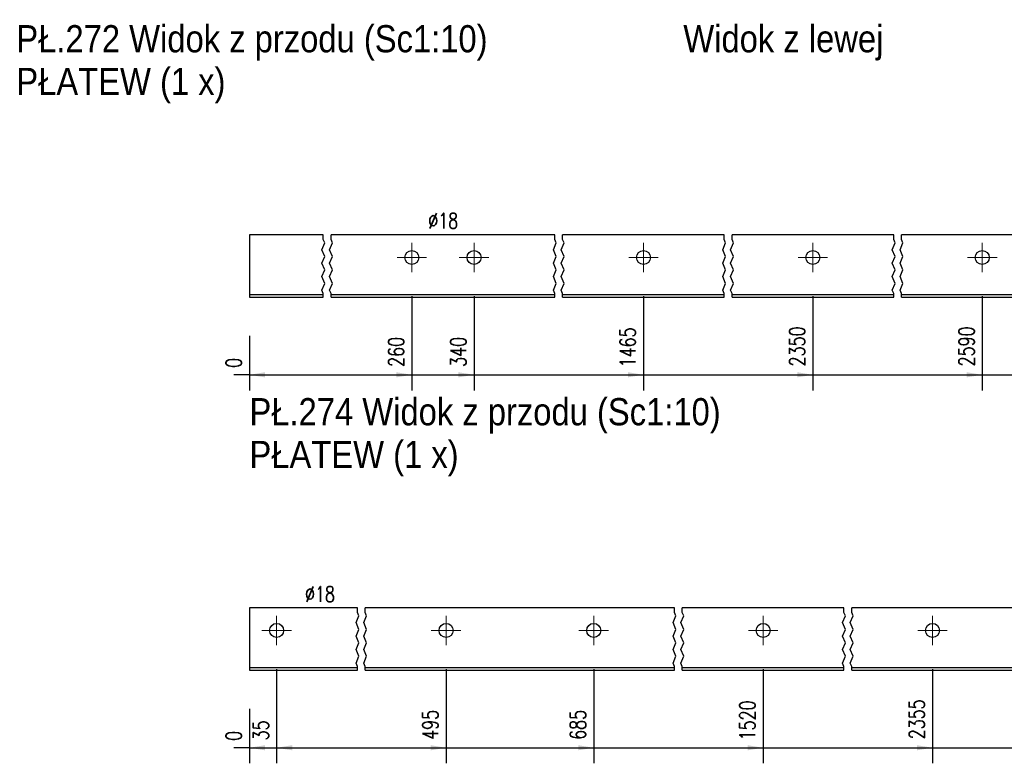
# Model space of a CAD drawing. Header units: millimetres. Extents: x -134 to 978, y 9358 to 10027.
# Tile 23 of 44: x 177 to 303, y 9798 to 9894. Entities that reach past the tile are written whole.
import ezdxf

# ---------------------------------------------------------------- set-up
doc = ezdxf.new("R2010")
doc.units = ezdxf.units.MM
doc.header["$LTSCALE"] = 10
doc.linetypes.add('MITTE', pattern=[2, 1.25, -0.25, 0.25, -0.25])
doc.layers.get('Defpoints').update_dxf_attribs({"color": 1})
for name, color, linetype, lineweight in [('PS_Bolt', 4, 'Continuous', 13), ('PS_DIM', 4, 'Continuous', 13), ('PS_Mid', 5, 'MITTE', 15), ('PS_Shape', 161, 'Continuous', 30), ('PS_SOLID', 7, 'Continuous', 30), ('PS_TEXT', 3, 'Continuous', 18)]:
    doc.layers.add(name, color=color, linetype=linetype, lineweight=lineweight)
doc.styles.add('gil', font='txt', dxfattribs={"width": 0.9})
doc.styles.add('simplex', font='simplex.shx', dxfattribs={"width": 0.75})
doc.dimstyles.new('1_10_GŁ_DS1-LS10', dxfattribs={"dimtxt": 2, "dimasz": 2, "dimexe": 2, "dimexo": 5, "dimgap": 1, "dimtad": 1, "dimjust": 4, "dimdec": 0, "dimlfac": 10, "dimtxsty": 'simplex', "dimblk1": 'NONE', "dimsah": 1, "dimcen": 2, "dimclrd": 256, "dimclre": 256, "dimclrt": 3, "dimadec": 1, "dimazin": 0, "dimtfac": 1, "dimtdec": 0, "dimtmove": 2, "dimatfit": 3, "dimfxl": 1, "dimarcsym": 0})

# ---------------------------------------------------------------- blocks, each defined once
blk = doc.blocks.new('*D172')
at = {"layer": 'Defpoints', "color": 0, "transparency": 16777216}
for p in [(206.3, 9858.44), (206.3, 9858.44), (206.3, 9848.44)]:
    blk.add_point(p, dxfattribs=at)
at = {"layer": 'PS_DIM', "lineweight": -2, "transparency": 16777216}
for p, q in [((206.3, 9853.44), (206.3, 9846.44)), ((206.3, 9853.44), (206.3, 9846.44)), ((206.3, 9848.44), (204.3, 9848.44)), ((206.3, 9848.44), (206.3, 9848.44)), ((208.3, 9848.44), (210.3, 9848.44))]:
    blk.add_line(p, q, dxfattribs=at)
at = {"layer": 'PS_DIM', "transparency": 16777216}
blk.add_solid([(208.3, 9848.77), (208.3, 9848.11), (206.3, 9848.44)], dxfattribs=at)
at = {"layer": 'PS_DIM', "color": 3, "transparency": 16777216, "insert": (204.28, 9849.96), "char_height": 2, "attachment_point": 5, "rotation": 90, "style": 'simplex'}
blk.add_mtext('0', dxfattribs=at)
blk = doc.blocks.new('_None')
blk = doc.blocks.new('*D173')
at = {"layer": 'Defpoints', "color": 0, "transparency": 16777216}
for p in [(227.2, 9863.54), (206.3, 9858.44), (227.2, 9848.44)]:
    blk.add_point(p, dxfattribs=at)
at = {"layer": 'PS_DIM', "lineweight": -2, "transparency": 16777216}
for p, q in [((227.2, 9858.54), (227.2, 9846.44)), ((206.3, 9853.44), (206.3, 9846.44)), ((206.3, 9848.44), (225.2, 9848.44))]:
    blk.add_line(p, q, dxfattribs=at)
at = {"layer": 'PS_DIM', "transparency": 16777216}
blk.add_solid([(225.2, 9848.77), (225.2, 9848.11), (227.2, 9848.44)], dxfattribs=at)
at = {"layer": 'PS_DIM', "color": 3, "transparency": 16777216, "insert": (225.18, 9851.39), "char_height": 2, "attachment_point": 5, "rotation": 90, "style": 'simplex'}
blk.add_mtext('260', dxfattribs=at)
blk = doc.blocks.new('*D174')
at = {"layer": 'Defpoints', "color": 0, "transparency": 16777216}
for p in [(235.2, 9863.54), (206.3, 9858.44), (235.2, 9848.44)]:
    blk.add_point(p, dxfattribs=at)
at = {"layer": 'PS_DIM', "lineweight": -2, "transparency": 16777216}
for p, q in [((235.2, 9858.54), (235.2, 9846.44)), ((206.3, 9853.44), (206.3, 9846.44)), ((206.3, 9848.44), (233.2, 9848.44))]:
    blk.add_line(p, q, dxfattribs=at)
at = {"layer": 'PS_DIM', "transparency": 16777216}
blk.add_solid([(233.2, 9848.77), (233.2, 9848.11), (235.2, 9848.44)], dxfattribs=at)
at = {"layer": 'PS_DIM', "color": 3, "transparency": 16777216, "insert": (233.18, 9851.39), "char_height": 2, "attachment_point": 5, "rotation": 90, "style": 'simplex'}
blk.add_mtext('340', dxfattribs=at)
blk = doc.blocks.new('*D175')
at = {"layer": 'Defpoints', "color": 0, "transparency": 16777216}
for p in [(257, 9863.54), (206.3, 9858.44), (257, 9848.44)]:
    blk.add_point(p, dxfattribs=at)
at = {"layer": 'PS_DIM', "lineweight": -2, "transparency": 16777216}
for p, q in [((257, 9858.54), (257, 9846.44)), ((206.3, 9853.44), (206.3, 9846.44)), ((206.3, 9848.44), (255, 9848.44))]:
    blk.add_line(p, q, dxfattribs=at)
at = {"layer": 'PS_DIM', "transparency": 16777216}
blk.add_solid([(255, 9848.77), (255, 9848.11), (257, 9848.44)], dxfattribs=at)
at = {"layer": 'PS_DIM', "color": 3, "transparency": 16777216, "insert": (254.98, 9851.96), "char_height": 2, "attachment_point": 5, "rotation": 90, "style": 'simplex'}
blk.add_mtext('1465', dxfattribs=at)
blk = doc.blocks.new('*D176')
at = {"layer": 'Defpoints', "color": 0, "transparency": 16777216}
for p in [(278.8, 9863.54), (206.3, 9858.44), (278.8, 9848.44)]:
    blk.add_point(p, dxfattribs=at)
at = {"layer": 'PS_DIM', "lineweight": -2, "transparency": 16777216}
for p, q in [((278.8, 9858.54), (278.8, 9846.44)), ((206.3, 9853.44), (206.3, 9846.44)), ((206.3, 9848.44), (276.8, 9848.44))]:
    blk.add_line(p, q, dxfattribs=at)
at = {"layer": 'PS_DIM', "transparency": 16777216}
blk.add_solid([(276.8, 9848.77), (276.8, 9848.11), (278.8, 9848.44)], dxfattribs=at)
at = {"layer": 'PS_DIM', "color": 3, "transparency": 16777216, "insert": (276.78, 9852.1), "char_height": 2, "attachment_point": 5, "rotation": 90, "style": 'simplex'}
blk.add_mtext('2350', dxfattribs=at)
blk = doc.blocks.new('*D177')
at = {"layer": 'Defpoints', "color": 0, "transparency": 16777216}
for p in [(300.6, 9863.54), (206.3, 9858.44), (300.6, 9848.44)]:
    blk.add_point(p, dxfattribs=at)
at = {"layer": 'PS_DIM', "lineweight": -2, "transparency": 16777216}
for p, q in [((300.6, 9858.54), (300.6, 9846.44)), ((206.3, 9853.44), (206.3, 9846.44)), ((206.3, 9848.44), (298.6, 9848.44))]:
    blk.add_line(p, q, dxfattribs=at)
at = {"layer": 'PS_DIM', "transparency": 16777216}
blk.add_solid([(298.6, 9848.77), (298.6, 9848.11), (300.6, 9848.44)], dxfattribs=at)
at = {"layer": 'PS_DIM', "color": 3, "transparency": 16777216, "insert": (298.58, 9852.1), "char_height": 2, "attachment_point": 5, "rotation": 90, "style": 'simplex'}
blk.add_mtext('2590', dxfattribs=at)
blk = doc.blocks.new('*D178')
at = {"layer": 'Defpoints', "color": 0, "transparency": 16777216}
for p in [(322.4, 9863.54), (206.3, 9858.44), (322.4, 9848.44)]:
    blk.add_point(p, dxfattribs=at)
at = {"layer": 'PS_DIM', "lineweight": -2, "transparency": 16777216}
for p, q in [((322.4, 9858.54), (322.4, 9846.44)), ((206.3, 9853.44), (206.3, 9846.44)), ((206.3, 9848.44), (320.4, 9848.44))]:
    blk.add_line(p, q, dxfattribs=at)
at = {"layer": 'PS_DIM', "transparency": 16777216}
blk.add_solid([(320.4, 9848.77), (320.4, 9848.11), (322.4, 9848.44)], dxfattribs=at)
at = {"layer": 'PS_DIM', "color": 3, "transparency": 16777216, "insert": (320.38, 9851.96), "char_height": 2, "attachment_point": 5, "rotation": 90, "style": 'simplex'}
blk.add_mtext('3510', dxfattribs=at)
blk = doc.blocks.new('*D179')
at = {"layer": 'Defpoints', "color": 0, "transparency": 16777216}
for p in [(344.2, 9863.54), (206.3, 9858.44), (344.2, 9848.44)]:
    blk.add_point(p, dxfattribs=at)
at = {"layer": 'PS_DIM', "lineweight": -2, "transparency": 16777216}
for p, q in [((344.2, 9858.54), (344.2, 9846.44)), ((206.3, 9853.44), (206.3, 9846.44)), ((206.3, 9848.44), (342.2, 9848.44))]:
    blk.add_line(p, q, dxfattribs=at)
at = {"layer": 'PS_DIM', "transparency": 16777216}
blk.add_solid([(342.2, 9848.77), (342.2, 9848.11), (344.2, 9848.44)], dxfattribs=at)
at = {"layer": 'PS_DIM', "color": 3, "transparency": 16777216, "insert": (342.18, 9852.1), "char_height": 2, "attachment_point": 5, "rotation": 90, "style": 'simplex'}
blk.add_mtext('4260', dxfattribs=at)
blk = doc.blocks.new('*D180')
at = {"layer": 'Defpoints', "color": 0, "transparency": 16777216}
for p in [(366, 9863.54), (206.3, 9858.44), (366, 9848.44)]:
    blk.add_point(p, dxfattribs=at)
at = {"layer": 'PS_DIM', "lineweight": -2, "transparency": 16777216}
for p, q in [((366, 9858.54), (366, 9846.44)), ((206.3, 9853.44), (206.3, 9846.44)), ((206.3, 9848.44), (364, 9848.44))]:
    blk.add_line(p, q, dxfattribs=at)
at = {"layer": 'PS_DIM', "transparency": 16777216}
blk.add_solid([(364, 9848.77), (364, 9848.11), (366, 9848.44)], dxfattribs=at)
at = {"layer": 'PS_DIM', "color": 3, "transparency": 16777216, "insert": (363.98, 9851.96), "char_height": 2, "attachment_point": 5, "rotation": 90, "style": 'simplex'}
blk.add_mtext('4910', dxfattribs=at)
blk = doc.blocks.new('*D181')
at = {"layer": 'Defpoints', "color": 0, "transparency": 16777216}
for p in [(206.3, 9858.44), (369.5, 9858.44), (369.5, 9848.44)]:
    blk.add_point(p, dxfattribs=at)
at = {"layer": 'PS_DIM', "lineweight": -2, "transparency": 16777216}
for p, q in [((206.3, 9853.44), (206.3, 9846.44)), ((369.5, 9853.44), (369.5, 9846.44)), ((206.3, 9848.44), (367.5, 9848.44))]:
    blk.add_line(p, q, dxfattribs=at)
at = {"layer": 'PS_DIM', "transparency": 16777216}
blk.add_solid([(367.5, 9848.77), (367.5, 9848.11), (369.5, 9848.44)], dxfattribs=at)
at = {"layer": 'PS_DIM', "color": 3, "transparency": 16777216, "insert": (367.48, 9852.1), "char_height": 2, "attachment_point": 5, "rotation": 90, "style": 'simplex'}
blk.add_mtext('4945', dxfattribs=at)
blk = doc.blocks.new('*D186')
at = {"layer": 'Defpoints', "color": 0, "transparency": 16777216}
for p in [(206.3, 9810.44), (206.3, 9810.44), (206.3, 9800.44)]:
    blk.add_point(p, dxfattribs=at)
at = {"layer": 'PS_DIM', "lineweight": -2, "transparency": 16777216}
for p, q in [((206.3, 9805.44), (206.3, 9798.44)), ((206.3, 9805.44), (206.3, 9798.44)), ((206.3, 9800.44), (204.3, 9800.44)), ((206.3, 9800.44), (206.3, 9800.44)), ((208.3, 9800.44), (210.3, 9800.44))]:
    blk.add_line(p, q, dxfattribs=at)
at = {"layer": 'PS_DIM', "transparency": 16777216}
blk.add_solid([(208.3, 9800.77), (208.3, 9800.11), (206.3, 9800.44)], dxfattribs=at)
at = {"layer": 'PS_DIM', "color": 3, "transparency": 16777216, "insert": (204.28, 9801.96), "char_height": 2, "attachment_point": 5, "rotation": 90, "style": 'simplex'}
blk.add_mtext('0', dxfattribs=at)
blk = doc.blocks.new('*D187')
at = {"layer": 'Defpoints', "color": 0, "transparency": 16777216}
for p in [(209.8, 9815.54), (206.3, 9810.44), (209.8, 9800.44)]:
    blk.add_point(p, dxfattribs=at)
at = {"layer": 'PS_DIM', "lineweight": -2, "transparency": 16777216}
for p, q in [((209.8, 9810.54), (209.8, 9798.44)), ((206.3, 9805.44), (206.3, 9798.44)), ((206.3, 9800.44), (204.3, 9800.44)), ((206.3, 9800.44), (209.8, 9800.44)), ((211.8, 9800.44), (213.8, 9800.44))]:
    blk.add_line(p, q, dxfattribs=at)
at = {"layer": 'PS_DIM', "transparency": 16777216}
blk.add_solid([(211.8, 9800.77), (211.8, 9800.11), (209.8, 9800.44)], dxfattribs=at)
at = {"layer": 'PS_DIM', "color": 3, "transparency": 16777216, "insert": (207.78, 9802.67), "char_height": 2, "attachment_point": 5, "rotation": 90, "style": 'simplex'}
blk.add_mtext('35', dxfattribs=at)
blk = doc.blocks.new('*D188')
at = {"layer": 'Defpoints', "color": 0, "transparency": 16777216}
for p in [(231.6, 9815.54), (206.3, 9810.44), (231.6, 9800.44)]:
    blk.add_point(p, dxfattribs=at)
at = {"layer": 'PS_DIM', "lineweight": -2, "transparency": 16777216}
for p, q in [((231.6, 9810.54), (231.6, 9798.44)), ((206.3, 9805.44), (206.3, 9798.44)), ((206.3, 9800.44), (229.6, 9800.44))]:
    blk.add_line(p, q, dxfattribs=at)
at = {"layer": 'PS_DIM', "transparency": 16777216}
blk.add_solid([(229.6, 9800.77), (229.6, 9800.11), (231.6, 9800.44)], dxfattribs=at)
at = {"layer": 'PS_DIM', "color": 3, "transparency": 16777216, "insert": (229.58, 9803.39), "char_height": 2, "attachment_point": 5, "rotation": 90, "style": 'simplex'}
blk.add_mtext('495', dxfattribs=at)
blk = doc.blocks.new('*D189')
at = {"layer": 'Defpoints', "color": 0, "transparency": 16777216}
for p in [(250.6, 9815.54), (206.3, 9810.44), (250.6, 9800.44)]:
    blk.add_point(p, dxfattribs=at)
at = {"layer": 'PS_DIM', "lineweight": -2, "transparency": 16777216}
for p, q in [((250.6, 9810.54), (250.6, 9798.44)), ((206.3, 9805.44), (206.3, 9798.44)), ((206.3, 9800.44), (248.6, 9800.44))]:
    blk.add_line(p, q, dxfattribs=at)
at = {"layer": 'PS_DIM', "transparency": 16777216}
blk.add_solid([(248.6, 9800.77), (248.6, 9800.11), (250.6, 9800.44)], dxfattribs=at)
at = {"layer": 'PS_DIM', "color": 3, "transparency": 16777216, "insert": (248.58, 9803.39), "char_height": 2, "attachment_point": 5, "rotation": 90, "style": 'simplex'}
blk.add_mtext('685', dxfattribs=at)
blk = doc.blocks.new('*D190')
at = {"layer": 'Defpoints', "color": 0, "transparency": 16777216}
for p in [(272.4, 9815.54), (206.3, 9810.44), (272.4, 9800.44)]:
    blk.add_point(p, dxfattribs=at)
at = {"layer": 'PS_DIM', "lineweight": -2, "transparency": 16777216}
for p, q in [((272.4, 9810.54), (272.4, 9798.44)), ((206.3, 9805.44), (206.3, 9798.44)), ((206.3, 9800.44), (270.4, 9800.44))]:
    blk.add_line(p, q, dxfattribs=at)
at = {"layer": 'PS_DIM', "transparency": 16777216}
blk.add_solid([(270.4, 9800.77), (270.4, 9800.11), (272.4, 9800.44)], dxfattribs=at)
at = {"layer": 'PS_DIM', "color": 3, "transparency": 16777216, "insert": (270.38, 9803.96), "char_height": 2, "attachment_point": 5, "rotation": 90, "style": 'simplex'}
blk.add_mtext('1520', dxfattribs=at)
blk = doc.blocks.new('*D191')
at = {"layer": 'Defpoints', "color": 0, "transparency": 16777216}
for p in [(294.2, 9815.54), (206.3, 9810.44), (294.2, 9800.44)]:
    blk.add_point(p, dxfattribs=at)
at = {"layer": 'PS_DIM', "lineweight": -2, "transparency": 16777216}
for p, q in [((294.2, 9810.54), (294.2, 9798.44)), ((206.3, 9805.44), (206.3, 9798.44)), ((206.3, 9800.44), (292.2, 9800.44))]:
    blk.add_line(p, q, dxfattribs=at)
at = {"layer": 'PS_DIM', "transparency": 16777216}
blk.add_solid([(292.2, 9800.77), (292.2, 9800.11), (294.2, 9800.44)], dxfattribs=at)
at = {"layer": 'PS_DIM', "color": 3, "transparency": 16777216, "insert": (292.18, 9804.1), "char_height": 2, "attachment_point": 5, "rotation": 90, "style": 'simplex'}
blk.add_mtext('2355', dxfattribs=at)
blk = doc.blocks.new('*D192')
at = {"layer": 'Defpoints', "color": 0, "transparency": 16777216}
for p in [(316, 9815.54), (206.3, 9810.44), (316, 9800.44)]:
    blk.add_point(p, dxfattribs=at)
at = {"layer": 'PS_DIM', "lineweight": -2, "transparency": 16777216}
for p, q in [((316, 9810.54), (316, 9798.44)), ((206.3, 9805.44), (206.3, 9798.44)), ((206.3, 9800.44), (314, 9800.44))]:
    blk.add_line(p, q, dxfattribs=at)
at = {"layer": 'PS_DIM', "transparency": 16777216}
blk.add_solid([(314, 9800.77), (314, 9800.11), (316, 9800.44)], dxfattribs=at)
at = {"layer": 'PS_DIM', "color": 3, "transparency": 16777216, "insert": (313.98, 9804.1), "char_height": 2, "attachment_point": 5, "rotation": 90, "style": 'simplex'}
blk.add_mtext('3480', dxfattribs=at)
blk = doc.blocks.new('*D193')
at = {"layer": 'Defpoints', "color": 0, "transparency": 16777216}
for p in [(337.8, 9815.54), (206.3, 9810.44), (337.8, 9800.44)]:
    blk.add_point(p, dxfattribs=at)
at = {"layer": 'PS_DIM', "lineweight": -2, "transparency": 16777216}
for p, q in [((337.8, 9810.54), (337.8, 9798.44)), ((206.3, 9805.44), (206.3, 9798.44)), ((206.3, 9800.44), (335.8, 9800.44))]:
    blk.add_line(p, q, dxfattribs=at)
at = {"layer": 'PS_DIM', "transparency": 16777216}
blk.add_solid([(335.8, 9800.77), (335.8, 9800.11), (337.8, 9800.44)], dxfattribs=at)
at = {"layer": 'PS_DIM', "color": 3, "transparency": 16777216, "insert": (335.78, 9804.1), "char_height": 2, "attachment_point": 5, "rotation": 90, "style": 'simplex'}
blk.add_mtext('4605', dxfattribs=at)
blk = doc.blocks.new('*D194')
at = {"layer": 'Defpoints', "color": 0, "transparency": 16777216}
for p in [(345.8, 9815.54), (206.3, 9810.44), (345.8, 9800.44)]:
    blk.add_point(p, dxfattribs=at)
at = {"layer": 'PS_DIM', "lineweight": -2, "transparency": 16777216}
for p, q in [((345.8, 9810.54), (345.8, 9798.44)), ((206.3, 9805.44), (206.3, 9798.44)), ((206.3, 9800.44), (343.8, 9800.44))]:
    blk.add_line(p, q, dxfattribs=at)
at = {"layer": 'PS_DIM', "transparency": 16777216}
blk.add_solid([(343.8, 9800.77), (343.8, 9800.11), (345.8, 9800.44)], dxfattribs=at)
at = {"layer": 'PS_DIM', "color": 3, "transparency": 16777216, "insert": (343.78, 9804.1), "char_height": 2, "attachment_point": 5, "rotation": 90, "style": 'simplex'}
blk.add_mtext('4685', dxfattribs=at)
blk = doc.blocks.new('*D195')
at = {"layer": 'Defpoints', "color": 0, "transparency": 16777216}
for p in [(206.3, 9810.44), (366.7, 9810.44), (366.7, 9800.44)]:
    blk.add_point(p, dxfattribs=at)
at = {"layer": 'PS_DIM', "lineweight": -2, "transparency": 16777216}
for p, q in [((206.3, 9805.44), (206.3, 9798.44)), ((366.7, 9805.44), (366.7, 9798.44)), ((206.3, 9800.44), (364.7, 9800.44))]:
    blk.add_line(p, q, dxfattribs=at)
at = {"layer": 'PS_DIM', "transparency": 16777216}
blk.add_solid([(364.7, 9800.77), (364.7, 9800.11), (366.7, 9800.44)], dxfattribs=at)
at = {"layer": 'PS_DIM', "color": 3, "transparency": 16777216, "insert": (364.68, 9804.1), "char_height": 2, "attachment_point": 5, "rotation": 90, "style": 'simplex'}
blk.add_mtext('4945', dxfattribs=at)
blk = doc.blocks.new('*X681')
at = {"color": 3, "style": 'gil', "width": 0.9}
for s, p in [('PŁ.272 Widok z przodu (Sc1:10)', (176.3, 9889.94)), ('PŁATEW (1 x)', (176.3, 9884.44))]:
    blk.add_text(s, height=3.5, dxfattribs=at).set_placement(p)
blk = doc.blocks.new('*X687')
at = {"color": 3, "style": 'gil', "width": 0.9}
blk.add_text('Widok z lewej', height=3.5, dxfattribs=at).set_placement((262.13, 9889.94))
blk = doc.blocks.new('*X704')
at = {"color": 3, "linetype": 'Continuous'}
blk.add_line((257, 9863.54), (257, 9863.54), dxfattribs=at)
blk.add_line((257, 9863.54), (257, 9863.54), dxfattribs=at)
blk.add_line((257, 9863.54), (257, 9863.54), dxfattribs=at)
blk.add_line((257, 9863.54), (257, 9863.54), dxfattribs=at)
blk.add_line((257, 9863.54), (257, 9863.54), dxfattribs=at)
blk = doc.blocks.new('*X705')
at = {"color": 1}
for p, q in [((215.8, 9865.85), (215.8, 9866.44)), ((216.8, 9865.85), (216.8, 9866.44)), ((245.6, 9865.85), (245.6, 9866.44)), ((246.6, 9865.85), (246.6, 9866.44)), ((267.4, 9865.85), (267.4, 9866.44)), ((268.4, 9865.85), (268.4, 9866.44)), ((289.2, 9865.85), (289.2, 9866.44)), ((290.2, 9865.85), (290.2, 9866.44)), ((215.62, 9864.54), (215.98, 9865.41)), ((215.98, 9865.41), (215.8, 9865.85)), ((216.62, 9864.54), (216.98, 9865.41)), ((216.98, 9865.41), (216.8, 9865.85)), ((245.42, 9864.54), (245.78, 9865.41)), ((245.78, 9865.41), (245.6, 9865.85)), ((246.42, 9864.54), (246.78, 9865.41)), ((246.78, 9865.41), (246.6, 9865.85)), ((267.22, 9864.54), (267.58, 9865.41)), ((267.58, 9865.41), (267.4, 9865.85)), ((268.22, 9864.54), (268.58, 9865.41)), ((268.58, 9865.41), (268.4, 9865.85)), ((289.02, 9864.54), (289.38, 9865.41)), ((289.38, 9865.41), (289.2, 9865.85)), ((290.02, 9864.54), (290.38, 9865.41)), ((290.38, 9865.41), (290.2, 9865.85)), ((215.98, 9863.68), (215.62, 9864.54)), ((216.98, 9863.68), (216.62, 9864.54)), ((245.78, 9863.68), (245.42, 9864.54)), ((246.78, 9863.68), (246.42, 9864.54)), ((267.58, 9863.68), (267.22, 9864.54)), ((268.58, 9863.68), (268.22, 9864.54)), ((289.38, 9863.68), (289.02, 9864.54)), ((290.38, 9863.68), (290.02, 9864.54)), ((215.62, 9862.81), (215.98, 9863.68)), ((215.98, 9861.94), (215.62, 9862.81)), ((216.62, 9862.81), (216.98, 9863.68)), ((216.98, 9861.94), (216.62, 9862.81)), ((245.42, 9862.81), (245.78, 9863.68)), ((245.78, 9861.94), (245.42, 9862.81)), ((246.42, 9862.81), (246.78, 9863.68)), ((246.78, 9861.94), (246.42, 9862.81)), ((267.22, 9862.81), (267.58, 9863.68)), ((267.58, 9861.94), (267.22, 9862.81)), ((268.22, 9862.81), (268.58, 9863.68)), ((268.58, 9861.94), (268.22, 9862.81)), ((289.02, 9862.81), (289.38, 9863.68)), ((289.38, 9861.94), (289.02, 9862.81)), ((290.02, 9862.81), (290.38, 9863.68)), ((290.38, 9861.94), (290.02, 9862.81)), ((215.62, 9861.08), (215.98, 9861.94)), ((216.62, 9861.08), (216.98, 9861.94)), ((245.42, 9861.08), (245.78, 9861.94)), ((246.42, 9861.08), (246.78, 9861.94)), ((267.22, 9861.08), (267.58, 9861.94)), ((268.22, 9861.08), (268.58, 9861.94)), ((289.02, 9861.08), (289.38, 9861.94)), ((290.02, 9861.08), (290.38, 9861.94)), ((215.98, 9860.21), (215.62, 9861.08)), ((215.62, 9859.34), (215.98, 9860.21)), ((216.98, 9860.21), (216.62, 9861.08)), ((216.62, 9859.34), (216.98, 9860.21)), ((245.78, 9860.21), (245.42, 9861.08)), ((245.42, 9859.34), (245.78, 9860.21)), ((246.78, 9860.21), (246.42, 9861.08)), ((246.42, 9859.34), (246.78, 9860.21)), ((267.58, 9860.21), (267.22, 9861.08)), ((267.22, 9859.34), (267.58, 9860.21)), ((268.58, 9860.21), (268.22, 9861.08)), ((268.22, 9859.34), (268.58, 9860.21)), ((289.38, 9860.21), (289.02, 9861.08)), ((289.02, 9859.34), (289.38, 9860.21)), ((290.38, 9860.21), (290.02, 9861.08)), ((290.02, 9859.34), (290.38, 9860.21)), ((215.8, 9858.91), (215.62, 9859.34)), ((215.8, 9858.44), (215.8, 9858.91)), ((216.8, 9858.91), (216.62, 9859.34)), ((216.8, 9858.44), (216.8, 9858.91)), ((245.6, 9858.91), (245.42, 9859.34)), ((245.6, 9858.44), (245.6, 9858.91)), ((246.6, 9858.91), (246.42, 9859.34)), ((246.6, 9858.44), (246.6, 9858.91)), ((267.4, 9858.91), (267.22, 9859.34)), ((267.4, 9858.44), (267.4, 9858.91)), ((268.4, 9858.91), (268.22, 9859.34)), ((268.4, 9858.44), (268.4, 9858.91)), ((289.2, 9858.91), (289.02, 9859.34)), ((289.2, 9858.44), (289.2, 9858.91)), ((290.2, 9858.91), (290.02, 9859.34)), ((290.2, 9858.44), (290.2, 9858.91))]:
    blk.add_line(p, q, dxfattribs=at)
at = {"layer": 'PS_Mid', "color": 5, "linetype": 'MITTE'}
for p, q in [((227.2, 9865.44), (227.2, 9861.64)), ((235.2, 9865.44), (235.2, 9861.64)), ((257, 9865.44), (257, 9861.64)), ((278.8, 9865.44), (278.8, 9861.64)), ((300.6, 9865.44), (300.6, 9861.64)), ((229.1, 9863.54), (225.3, 9863.54)), ((237.1, 9863.54), (233.3, 9863.54)), ((258.9, 9863.54), (255.1, 9863.54)), ((280.7, 9863.54), (276.9, 9863.54)), ((302.5, 9863.54), (298.7, 9863.54))]:
    blk.add_line(p, q, dxfattribs=at)
at = {"layer": 'PS_SOLID', "color": 7, "linetype": 'Continuous'}
for p, q in [((215.8, 9866.44), (206.3, 9866.44)), ((206.3, 9866.44), (206.3, 9858.74)), ((227.2, 9866.44), (216.8, 9866.44)), ((235.2, 9866.44), (227.2, 9866.44)), ((245.6, 9866.44), (235.2, 9866.44)), ((257, 9866.44), (246.6, 9866.44)), ((267.4, 9866.44), (257, 9866.44)), ((278.8, 9866.44), (268.4, 9866.44)), ((289.2, 9866.44), (278.8, 9866.44)), ((300.6, 9866.44), (290.2, 9866.44)), ((311, 9866.44), (300.6, 9866.44)), ((215.8, 9858.74), (206.3, 9858.74)), ((206.3, 9858.74), (206.3, 9858.44)), ((206.3, 9858.44), (215.8, 9858.44)), ((245.6, 9858.74), (216.8, 9858.74)), ((216.8, 9858.44), (245.6, 9858.44)), ((267.4, 9858.74), (246.6, 9858.74)), ((246.6, 9858.44), (267.4, 9858.44)), ((289.2, 9858.74), (268.4, 9858.74)), ((268.4, 9858.44), (289.2, 9858.44)), ((311, 9858.74), (290.2, 9858.74)), ((290.2, 9858.44), (311, 9858.44))]:
    blk.add_line(p, q, dxfattribs=at)
at = {"layer": 'PS_SOLID', "color": 7}
for centre in [(227.2, 9863.54), (235.2, 9863.54), (257, 9863.54), (278.8, 9863.54), (300.6, 9863.54)]:
    blk.add_circle(centre, 0.9, dxfattribs=at)
blk = doc.blocks.new('*X706')
at = {"color": 3, "style": 'gil', "width": 0.9}
for s, p in [('PŁ.274 Widok z przodu (Sc1:10)', (206.3, 9841.94)), ('PŁATEW (1 x)', (206.3, 9836.44))]:
    blk.add_text(s, height=3.5, dxfattribs=at).set_placement(p)
blk = doc.blocks.new('*X710')
at = {"color": 3, "linetype": 'Continuous'}
blk.add_line((294.2, 9815.54), (294.2, 9815.54), dxfattribs=at)
blk.add_line((294.2, 9815.54), (294.2, 9815.54), dxfattribs=at)
blk.add_line((294.2, 9815.54), (294.2, 9815.54), dxfattribs=at)
blk.add_line((294.2, 9815.54), (294.2, 9815.54), dxfattribs=at)
blk.add_line((294.2, 9815.54), (294.2, 9815.54), dxfattribs=at)
blk = doc.blocks.new('*X711')
at = {"color": 3, "linetype": 'Continuous'}
blk.add_line((272.4, 9815.54), (272.4, 9815.54), dxfattribs=at)
blk.add_line((272.4, 9815.54), (272.4, 9815.54), dxfattribs=at)
blk.add_line((272.4, 9815.54), (272.4, 9815.54), dxfattribs=at)
blk.add_line((272.4, 9815.54), (272.4, 9815.54), dxfattribs=at)
blk.add_line((272.4, 9815.54), (272.4, 9815.54), dxfattribs=at)
blk = doc.blocks.new('*X713')
at = {"color": 1}
for p, q in [((220.2, 9817.85), (220.2, 9818.44)), ((221.2, 9817.85), (221.2, 9818.44)), ((261, 9817.85), (261, 9818.44)), ((262, 9817.85), (262, 9818.44)), ((282.8, 9817.85), (282.8, 9818.44)), ((283.8, 9817.85), (283.8, 9818.44)), ((220.02, 9816.54), (220.38, 9817.41)), ((220.38, 9817.41), (220.2, 9817.85)), ((221.02, 9816.54), (221.38, 9817.41)), ((221.38, 9817.41), (221.2, 9817.85)), ((260.82, 9816.54), (261.18, 9817.41)), ((261.18, 9817.41), (261, 9817.85)), ((261.82, 9816.54), (262.18, 9817.41)), ((262.18, 9817.41), (262, 9817.85)), ((282.62, 9816.54), (282.98, 9817.41)), ((282.98, 9817.41), (282.8, 9817.85)), ((283.62, 9816.54), (283.98, 9817.41)), ((283.98, 9817.41), (283.8, 9817.85)), ((220.38, 9815.68), (220.02, 9816.54)), ((221.38, 9815.68), (221.02, 9816.54)), ((261.18, 9815.68), (260.82, 9816.54)), ((262.18, 9815.68), (261.82, 9816.54)), ((282.98, 9815.68), (282.62, 9816.54)), ((283.98, 9815.68), (283.62, 9816.54)), ((220.02, 9814.81), (220.38, 9815.68)), ((220.38, 9813.94), (220.02, 9814.81)), ((221.02, 9814.81), (221.38, 9815.68)), ((221.38, 9813.94), (221.02, 9814.81)), ((260.82, 9814.81), (261.18, 9815.68)), ((261.18, 9813.94), (260.82, 9814.81)), ((261.82, 9814.81), (262.18, 9815.68)), ((262.18, 9813.94), (261.82, 9814.81)), ((282.62, 9814.81), (282.98, 9815.68)), ((282.98, 9813.94), (282.62, 9814.81)), ((283.62, 9814.81), (283.98, 9815.68)), ((283.98, 9813.94), (283.62, 9814.81)), ((220.02, 9813.08), (220.38, 9813.94)), ((221.02, 9813.08), (221.38, 9813.94)), ((260.82, 9813.08), (261.18, 9813.94)), ((261.82, 9813.08), (262.18, 9813.94)), ((282.62, 9813.08), (282.98, 9813.94)), ((283.62, 9813.08), (283.98, 9813.94)), ((220.38, 9812.21), (220.02, 9813.08)), ((220.02, 9811.34), (220.38, 9812.21)), ((221.38, 9812.21), (221.02, 9813.08)), ((221.02, 9811.34), (221.38, 9812.21)), ((261.18, 9812.21), (260.82, 9813.08)), ((260.82, 9811.34), (261.18, 9812.21)), ((262.18, 9812.21), (261.82, 9813.08)), ((261.82, 9811.34), (262.18, 9812.21)), ((282.98, 9812.21), (282.62, 9813.08)), ((282.62, 9811.34), (282.98, 9812.21)), ((283.98, 9812.21), (283.62, 9813.08)), ((283.62, 9811.34), (283.98, 9812.21)), ((220.2, 9810.91), (220.02, 9811.34)), ((220.2, 9810.44), (220.2, 9810.91)), ((221.2, 9810.91), (221.02, 9811.34)), ((221.2, 9810.44), (221.2, 9810.91)), ((261, 9810.91), (260.82, 9811.34)), ((261, 9810.44), (261, 9810.91)), ((262, 9810.91), (261.82, 9811.34)), ((262, 9810.44), (262, 9810.91)), ((282.8, 9810.91), (282.62, 9811.34)), ((282.8, 9810.44), (282.8, 9810.91)), ((283.8, 9810.91), (283.62, 9811.34)), ((283.8, 9810.44), (283.8, 9810.91))]:
    blk.add_line(p, q, dxfattribs=at)
at = {"layer": 'PS_Mid', "color": 5, "linetype": 'MITTE'}
for p, q in [((209.8, 9817.44), (209.8, 9813.64)), ((231.6, 9817.44), (231.6, 9813.64)), ((250.6, 9817.44), (250.6, 9813.64)), ((272.4, 9817.44), (272.4, 9813.64)), ((294.2, 9817.44), (294.2, 9813.64)), ((211.7, 9815.54), (207.9, 9815.54)), ((233.5, 9815.54), (229.7, 9815.54)), ((252.5, 9815.54), (248.7, 9815.54)), ((274.3, 9815.54), (270.5, 9815.54)), ((296.1, 9815.54), (292.3, 9815.54))]:
    blk.add_line(p, q, dxfattribs=at)
at = {"layer": 'PS_SOLID', "color": 7, "linetype": 'Continuous'}
for p, q in [((209.8, 9818.44), (206.3, 9818.44)), ((206.3, 9818.44), (206.3, 9810.74)), ((220.2, 9818.44), (209.8, 9818.44)), ((231.6, 9818.44), (221.2, 9818.44)), ((250.6, 9818.44), (231.6, 9818.44)), ((261, 9818.44), (250.6, 9818.44)), ((272.4, 9818.44), (262, 9818.44)), ((282.8, 9818.44), (272.4, 9818.44)), ((294.2, 9818.44), (283.8, 9818.44)), ((304.6, 9818.44), (294.2, 9818.44)), ((220.2, 9810.74), (206.3, 9810.74)), ((206.3, 9810.74), (206.3, 9810.44)), ((261, 9810.74), (221.2, 9810.74)), ((282.8, 9810.74), (262, 9810.74)), ((304.6, 9810.74), (283.8, 9810.74)), ((206.3, 9810.44), (220.2, 9810.44)), ((221.2, 9810.44), (261, 9810.44)), ((262, 9810.44), (282.8, 9810.44)), ((283.8, 9810.44), (304.6, 9810.44))]:
    blk.add_line(p, q, dxfattribs=at)
at = {"layer": 'PS_SOLID', "color": 7}
for centre in [(209.8, 9815.54), (231.6, 9815.54), (250.6, 9815.54), (272.4, 9815.54), (294.2, 9815.54)]:
    blk.add_circle(centre, 0.9, dxfattribs=at)

msp = doc.modelspace()

# ---------------------------------------------------------------- block references
at = {"layer": 'PS_Bolt', "color": 3}
for name in ['*X704', '*X711', '*X710']:
    msp.add_blockref(name, (0, 0), dxfattribs=at)
at = {"layer": 'PS_Shape', "color": 1}
for name in ['*X705', '*X713']:
    msp.add_blockref(name, (0, 0), dxfattribs=at)
at = {"layer": 'PS_TEXT'}
for name in ['*X681', '*X687', '*X706']:
    msp.add_blockref(name, (0, 0), dxfattribs=at)

# ---------------------------------------------------------------- texts
at = {"layer": 'PS_DIM', "char_height": 2, "attachment_point": 7, "style": 'simplex'}
for insert in [(229.3, 9867.26), (213.45, 9819.21)]:
    msp.add_mtext('\\A1;%%c18', dxfattribs=dict(at, insert=insert))

# ---------------------------------------------------------------- dimensions: what is measured, and where the dimension line sits
at = {"layer": 'PS_DIM'}
for base, p1, p2, text, picture, middle in [((227.2, 9848.44), (206.3, 9858.44), (227.2, 9863.54), '260', '*D173', (225.18, 9851.39)), ((235.2, 9848.44), (206.3, 9858.44), (235.2, 9863.54), '340', '*D174', (233.18, 9851.39)), ((257, 9848.44), (206.3, 9858.44), (257, 9863.54), '1465', '*D175', (254.98, 9851.96)), ((278.8, 9848.44), (206.3, 9858.44), (278.8, 9863.54), '2350', '*D176', (276.78, 9852.1)), ((300.6, 9848.44), (206.3, 9858.44), (300.6, 9863.54), '2590', '*D177', (298.58, 9852.1)), ((322.4, 9848.44), (206.3, 9858.44), (322.4, 9863.54), '3510', '*D178', (320.38, 9851.96)), ((344.2, 9848.44), (206.3, 9858.44), (344.2, 9863.54), '4260', '*D179', (342.18, 9852.1)), ((366, 9848.44), (206.3, 9858.44), (366, 9863.54), '4910', '*D180', (363.98, 9851.96)), ((369.5, 9848.44), (206.3, 9858.44), (369.5, 9858.44), '4945', '*D181', (367.48, 9852.1)), ((231.6, 9800.44), (206.3, 9810.44), (231.6, 9815.54), '495', '*D188', (229.58, 9803.39)), ((250.6, 9800.44), (206.3, 9810.44), (250.6, 9815.54), '685', '*D189', (248.58, 9803.39)), ((272.4, 9800.44), (206.3, 9810.44), (272.4, 9815.54), '1520', '*D190', (270.38, 9803.96)), ((294.2, 9800.44), (206.3, 9810.44), (294.2, 9815.54), '2355', '*D191', (292.18, 9804.1)), ((316, 9800.44), (206.3, 9810.44), (316, 9815.54), '3480', '*D192', (313.98, 9804.1)), ((337.8, 9800.44), (206.3, 9810.44), (337.8, 9815.54), '4605', '*D193', (335.78, 9804.1)), ((345.8, 9800.44), (206.3, 9810.44), (345.8, 9815.54), '4685', '*D194', (343.78, 9804.1)), ((366.7, 9800.44), (206.3, 9810.44), (366.7, 9810.44), '4945', '*D195', (364.68, 9804.1))]:
    dim = msp.add_linear_dim(base=base, p1=p1, p2=p2, text=text, dimstyle='1_10_GŁ_DS1-LS10', dxfattribs=at)
    dim.commit()
    dim.dimension.update_dxf_attribs({"geometry": picture, "text_midpoint": middle, "dimtype": 128, "text_rotation": 90})
for base, p1, p2, picture, middle in [((206.2993, 9848.4396), (206.2992, 9858.4396), (206.2993, 9858.4396), '*D172', (204.2793, 9849.9596)), ((209.8, 9800.44), (206.3, 9810.44), (209.8, 9815.54), '*D187', (207.78, 9802.67)), ((206.2993, 9800.4396), (206.2992, 9810.4396), (206.2993, 9810.4396), '*D186', (204.2793, 9801.9596))]:
    dim = msp.add_linear_dim(base=base, p1=p1, p2=p2, dimstyle='1_10_GŁ_DS1-LS10', dxfattribs=at)
    dim.commit()
    dim.dimension.update_dxf_attribs({"geometry": picture, "text_midpoint": middle, "dimtype": 128, "text_rotation": 90})

doc.saveas('drawing.dxf')
